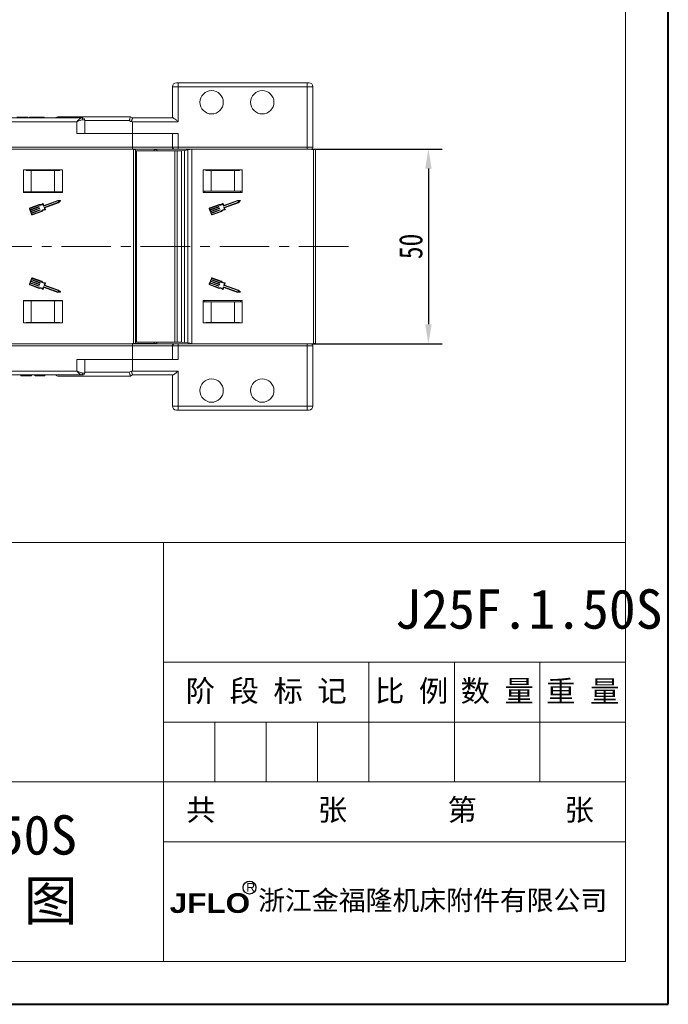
# Model space of a CAD drawing. Header units: millimetres. Extents: x 2548 to 3470, y -441 to 211.
# Tile 17 of 49: x 3304 to 3470, y -441 to -188. Entities that reach past the tile are written whole.
import ezdxf

# ---------------------------------------------------------------- set-up
doc = ezdxf.new("R2010")
doc.units = ezdxf.units.MM
doc.linetypes.add('CENTER2', pattern=[28.575, 19.05, -3.175, 3.175, -3.175])
doc.linetypes.add('CENTERX2', pattern=[20.32, 12.7, -2.54, 2.54, -2.54])
doc.layers.add('标注', color=1, linetype='Continuous', lineweight=13)
doc.layers.add('标注线', color=7, linetype='Continuous', lineweight=15)
doc.styles.get("Standard").update_dxf_attribs({"font": '仿宋_GB2312.ttf', "width": 0.8})
doc.styles.add('样式 6', font='仿宋_GB2312.ttf')
doc.dimstyles.new('副本 ISO-25.1', dxfattribs={"dimtxt": 6, "dimasz": 5, "dimexe": 3.5, "dimexo": 0.625, "dimgap": 1.5, "dimtad": 1, "dimdsep": 46, "dimtxsty": 'Standard', "dimcen": 2.5, "dimadec": 0, "dimazin": 0, "dimtfac": 1, "dimtmove": 0, "dimatfit": 3, "dimfxl": 0, "dimarcsym": 0})

# ---------------------------------------------------------------- blocks, each defined once
blk = doc.blocks.new('*D588')
at = {"color": 0, "lineweight": -2}
for p, q in [((3378.82, -221.67), (3412.27, -221.67)), ((3408.77, -226.67), (3408.77, -266.67)), ((3378.75, -271.67), (3412.27, -271.67))]:
    blk.add_line(p, q, dxfattribs=at)
at = {"color": 0, "lineweight": 9}
for points in [[(3407.94, -226.67), (3409.6, -226.67), (3408.77, -221.67)], [(3407.94, -266.67), (3409.6, -266.67), (3408.77, -271.67)]]:
    blk.add_solid(points, dxfattribs=at)
at = {"layer": 'Defpoints', "color": 0, "lineweight": 9}
for p in [(3378.2, -221.67), (3378.13, -271.67), (3408.77, -271.67)]:
    blk.add_point(p, dxfattribs=at)
at = {"color": 0, "lineweight": 9, "insert": (3404.27, -246.67), "char_height": 6, "attachment_point": 5, "rotation": 90}
blk.add_mtext('50', dxfattribs=at)

msp = doc.modelspace()

# ---------------------------------------------------------------- linework, layer by layer
at = {"color": 7, "lineweight": 40}
for p, q in [((3470.338, -441.23), (3470.338, 210.925)), ((2548.099, -441.23), (3470.338, -441.23))]:
    msp.add_line(p, q, dxfattribs=at)
at = {"color": 7, "lineweight": 13}
for p, q in [((3459.359, -430.251), (3459.359, 199.946)), ((2967.465, -322.656), (3459.359, -322.656)), ((3064.114, -430.251), (3459.359, -430.251))]:
    msp.add_line(p, q, dxfattribs=at)
at = {"color": 7, "linetype": 'Continuous', "lineweight": 15}
for p, q in [((3344.577, -204.671), (3344.077, -204.671)), ((3344.577, -204.671), (3344.577, -205.671)), ((3344.577, -204.671), (3377.626, -204.671)), ((3377.626, -204.671), (3377.626, -205.671)), ((3378.126, -204.671), (3377.626, -204.671)), ((3343.077, -205.671), (3343.077, -213.671)), ((3343.077, -205.671), (3344.577, -205.671)), ((3377.626, -205.671), (3344.577, -205.671)), ((3344.577, -205.671), (3344.577, -214.671)), ((3377.626, -221.171), (3377.626, -205.671)), ((3379.126, -205.671), (3377.626, -205.671)), ((3379.126, -205.671), (3379.126, -221.171)), ((3286.824, -213.671), (3319.674, -213.671)), ((3318.556, -214.671), (3286.824, -214.671)), ((3305.94, -213.471), (3303.119, -213.471)), ((3305.94, -213.471), (3305.94, -213.671)), ((3306.35, -213.471), (3306.35, -213.671)), ((3308.253, -213.471), (3308.253, -213.671)), ((3310.145, -213.471), (3310.145, -213.671)), ((3313.824, -213.371), (3332.304, -213.371)), ((3318.556, -217.671), (3318.556, -214.671)), ((3319.674, -213.671), (3320.056, -213.671)), ((3320.047, -214.171), (3320.556, -214.171)), ((3320.556, -217.671), (3320.556, -214.171)), ((3331.995, -214.371), (3320.556, -214.371)), ((3332.348, -214.565), (3331.995, -214.371)), ((3332.304, -213.371), (3332.305, -213.371)), ((3332.305, -213.371), (3332.824, -213.671)), ((3332.824, -213.671), (3343.163, -213.671)), ((3332.824, -214.671), (3332.824, -217.671)), ((3344.577, -214.671), (3332.824, -214.671)), ((3318.556, -217.671), (3332.824, -217.671)), ((3332.824, -217.671), (3332.824, -221.171)), ((3332.824, -217.671), (3344.577, -217.671)), ((3343.077, -217.671), (3343.077, -221.171)), ((3344.577, -221.171), (3344.577, -217.671)), ((3301.745, -221.171), (3332.824, -221.171)), ((3332.824, -221.671), (3301.745, -221.671)), ((3332.822, -221.741), (3318.324, -221.671)), ((3333.113, -221.768), (3318.324, -221.671)), ((3338.364, -221.768), (3332.822, -221.741)), ((3332.822, -221.766), (3332.822, -221.741)), ((3332.824, -221.171), (3332.824, -221.671)), ((3332.824, -221.171), (3343.077, -221.171)), ((3343.577, -221.671), (3332.824, -221.671)), ((3333.113, -271.574), (3333.113, -221.768)), ((3333.113, -221.768), (3333.613, -221.771)), ((3333.613, -221.771), (3333.613, -271.571)), ((3333.613, -222.121), (3333.88, -222.121)), ((3333.88, -222.121), (3333.88, -271.221)), ((3333.88, -222.121), (3343.681, -222.121)), ((3338.364, -221.768), (3339.021, -221.771)), ((3338.364, -222.121), (3338.364, -221.768)), ((3339.021, -221.771), (3339.021, -222.121)), ((3343.077, -221.171), (3344.577, -221.171)), ((3344.577, -221.671), (3343.577, -221.671)), ((3343.681, -222.121), (3343.681, -271.221)), ((3343.681, -222.121), (3344.242, -222.121)), ((3344.242, -222.121), (3344.242, -271.221)), ((3344.242, -222.121), (3345.41, -222.121)), ((3344.577, -221.171), (3377.626, -221.171)), ((3344.577, -221.171), (3344.577, -221.671)), ((3377.626, -221.671), (3344.577, -221.671)), ((3345.41, -222.121), (3346.198, -222.005)), ((3345.41, -222.121), (3345.41, -271.221)), ((3346.198, -222.005), (3347.02, -221.885)), ((3346.198, -222.005), (3346.198, -271.337)), ((3347.02, -221.885), (3348.005, -221.74)), ((3347.02, -271.457), (3347.02, -221.885)), ((3348.476, -221.671), (3348.005, -221.74)), ((3348.005, -221.74), (3348.005, -271.602)), ((3379.265, -221.768), (3364.476, -221.671)), ((3377.626, -221.171), (3377.626, -221.671)), ((3377.626, -221.171), (3379.126, -221.171)), ((3378.626, -221.671), (3377.626, -221.671)), ((3379.265, -271.574), (3379.265, -221.768)), ((3379.265, -221.768), (3379.765, -221.771)), ((3379.765, -221.771), (3379.765, -271.571)), ((3314.824, -227.021), (3304.824, -227.021)), ((3304.824, -227.021), (3304.824, -232.821)), ((3305.491, -227.171), (3305.491, -227.021)), ((3306.824, -227.171), (3305.491, -227.171)), ((3306.824, -232.671), (3306.824, -227.171)), ((3312.824, -227.171), (3306.824, -227.171)), ((3312.824, -232.671), (3312.824, -227.171)), ((3314.158, -227.171), (3312.824, -227.171)), ((3314.158, -227.021), (3314.158, -227.171)), ((3314.824, -232.821), (3314.824, -227.021)), ((3360.976, -227.021), (3350.976, -227.021)), ((3350.976, -227.021), (3350.976, -232.821)), ((3351.643, -227.171), (3351.643, -227.021)), ((3352.976, -227.171), (3351.643, -227.171)), ((3352.976, -232.471), (3352.976, -227.171)), ((3358.976, -227.171), (3352.976, -227.171)), ((3358.976, -232.471), (3358.976, -227.171)), ((3360.31, -227.171), (3358.976, -227.171)), ((3360.31, -227.021), (3360.31, -227.171)), ((3360.976, -232.821), (3360.976, -227.021)), ((3352.976, -232.471), (3350.976, -232.471)), ((3351.376, -232.471), (3351.376, -232.821)), ((3358.976, -232.471), (3352.976, -232.471)), ((3360.976, -232.471), (3358.976, -232.471)), ((3360.576, -232.471), (3360.576, -232.821)), ((3306.824, -232.671), (3304.824, -232.671)), ((3304.824, -232.821), (3314.824, -232.821)), ((3305.224, -232.671), (3305.224, -232.821)), ((3312.824, -232.671), (3306.824, -232.671)), ((3313.647, -234.984), (3310.034, -236.303)), ((3313.628, -234.855), (3310.111, -236.14)), ((3314.824, -232.671), (3312.824, -232.671)), ((3314.293, -234.889), (3313.628, -234.855)), ((3314.136, -235.009), (3313.647, -234.984)), ((3313.778, -235.343), (3314.136, -235.009)), ((3313.847, -235.454), (3314.333, -234.999)), ((3314.424, -232.671), (3314.424, -232.821)), ((3350.976, -232.821), (3360.976, -232.821)), ((3359.799, -234.984), (3356.187, -236.303)), ((3359.78, -234.855), (3356.263, -236.14)), ((3360.445, -234.889), (3359.78, -234.855)), ((3360.288, -235.009), (3359.799, -234.984)), ((3359.931, -235.343), (3360.288, -235.009)), ((3359.999, -235.454), (3360.485, -234.999)), ((3306.378, -237.028), (3306.904, -238.467)), ((3308.87, -235.913), (3306.492, -236.782)), ((3306.498, -236.984), (3306.586, -237.224)), ((3308.877, -236.047), (3306.536, -236.902)), ((3306.586, -237.224), (3308.759, -236.43)), ((3308.803, -236.55), (3306.629, -237.344)), ((3306.629, -237.344), (3306.739, -237.643)), ((3306.739, -237.643), (3308.913, -236.849)), ((3308.956, -236.969), (3306.783, -237.763)), ((3306.892, -238.063), (3309.066, -237.269)), ((3309.11, -237.389), (3306.936, -238.183)), ((3308.8, -236.449), (3308.822, -236.509)), ((3308.953, -236.868), (3308.975, -236.928)), ((3309.107, -237.288), (3309.129, -237.348)), ((3309.994, -236.284), (3309.824, -235.821)), ((3310.07, -236.121), (3309.911, -235.687)), ((3310.316, -237.168), (3310.147, -236.704)), ((3310.166, -236.663), (3313.778, -235.343)), ((3310.3, -236.75), (3313.847, -235.454)), ((3310.469, -237.214), (3310.3, -236.75)), ((3352.53, -237.028), (3353.056, -238.467)), ((3355.022, -235.913), (3352.644, -236.782)), ((3352.65, -236.984), (3352.738, -237.224)), ((3355.029, -236.047), (3352.688, -236.902)), ((3352.738, -237.224), (3354.911, -236.43)), ((3354.955, -236.55), (3352.782, -237.344)), ((3352.782, -237.344), (3352.891, -237.643)), ((3352.891, -237.643), (3355.065, -236.849)), ((3355.109, -236.969), (3352.935, -237.763)), ((3353.045, -238.063), (3355.218, -237.269)), ((3355.262, -237.389), (3353.088, -238.183)), ((3354.952, -236.449), (3354.974, -236.509)), ((3355.106, -236.868), (3355.128, -236.928)), ((3355.259, -237.288), (3355.281, -237.348)), ((3356.146, -236.284), (3355.976, -235.821)), ((3356.222, -236.121), (3356.063, -235.687)), ((3356.468, -237.168), (3356.299, -236.704)), ((3356.318, -236.663), (3359.931, -235.343)), ((3356.452, -236.75), (3359.999, -235.454)), ((3356.621, -237.214), (3356.452, -236.75)), ((3306.783, -237.763), (3306.892, -238.063)), ((3306.936, -238.183), (3307.024, -238.423)), ((3307.106, -238.461), (3309.446, -237.606)), ((3307.15, -238.581), (3309.528, -237.712)), ((3352.935, -237.763), (3353.045, -238.063)), ((3353.088, -238.183), (3353.176, -238.423)), ((3353.258, -238.461), (3355.599, -237.606)), ((3353.302, -238.581), (3355.68, -237.712)), ((3306.904, -254.875), (3306.378, -256.314)), ((3306.892, -255.279), (3306.783, -255.578)), ((3309.066, -256.073), (3306.892, -255.279)), ((3307.024, -254.919), (3306.936, -255.159)), ((3306.936, -255.159), (3309.11, -255.953)), ((3309.446, -255.736), (3307.106, -254.881)), ((3309.528, -255.63), (3307.15, -254.761)), ((3353.056, -254.875), (3352.53, -256.314)), ((3353.045, -255.279), (3352.935, -255.578)), ((3355.218, -256.073), (3353.045, -255.279)), ((3353.176, -254.919), (3353.088, -255.159)), ((3353.088, -255.159), (3355.262, -255.953)), ((3355.599, -255.736), (3353.258, -254.881)), ((3355.68, -255.63), (3353.302, -254.761)), ((3306.492, -256.56), (3308.87, -257.429)), ((3306.586, -256.118), (3306.498, -256.358)), ((3306.536, -256.44), (3308.877, -257.295)), ((3308.759, -256.912), (3306.586, -256.118)), ((3306.739, -255.698), (3306.629, -255.998)), ((3306.629, -255.998), (3308.803, -256.792)), ((3308.913, -256.493), (3306.739, -255.698)), ((3306.783, -255.578), (3308.956, -256.373)), ((3308.822, -256.833), (3308.8, -256.893)), ((3308.975, -256.414), (3308.953, -256.474)), ((3309.129, -255.994), (3309.107, -256.054)), ((3309.824, -257.521), (3309.994, -257.057)), ((3309.911, -257.655), (3310.07, -257.221)), ((3310.034, -257.038), (3313.647, -258.358)), ((3310.111, -257.202), (3313.628, -258.487)), ((3310.147, -256.638), (3310.316, -256.174)), ((3313.778, -257.998), (3310.166, -256.679)), ((3310.3, -256.592), (3310.469, -256.128)), ((3313.847, -257.887), (3310.3, -256.592)), ((3352.644, -256.56), (3355.022, -257.429)), ((3352.738, -256.118), (3352.65, -256.358)), ((3352.688, -256.44), (3355.029, -257.295)), ((3354.911, -256.912), (3352.738, -256.118)), ((3352.891, -255.698), (3352.782, -255.998)), ((3352.782, -255.998), (3354.955, -256.792)), ((3355.065, -256.493), (3352.891, -255.698)), ((3352.935, -255.578), (3355.109, -256.373)), ((3354.974, -256.833), (3354.952, -256.893)), ((3355.128, -256.414), (3355.106, -256.474)), ((3355.281, -255.994), (3355.259, -256.054)), ((3355.976, -257.521), (3356.146, -257.057)), ((3356.063, -257.655), (3356.222, -257.221)), ((3356.187, -257.038), (3359.799, -258.358)), ((3356.263, -257.202), (3359.78, -258.487)), ((3356.299, -256.638), (3356.468, -256.174)), ((3359.931, -257.998), (3356.318, -256.679)), ((3356.452, -256.592), (3356.621, -256.128)), ((3359.999, -257.887), (3356.452, -256.592)), ((3313.628, -258.487), (3314.293, -258.453)), ((3313.647, -258.358), (3314.136, -258.333)), ((3314.136, -258.333), (3313.778, -257.998)), ((3314.333, -258.342), (3313.847, -257.887)), ((3359.78, -258.487), (3360.445, -258.453)), ((3359.799, -258.358), (3360.288, -258.333)), ((3360.288, -258.333), (3359.931, -257.998)), ((3360.485, -258.342), (3359.999, -257.887)), ((3314.824, -260.521), (3304.824, -260.521)), ((3304.824, -260.521), (3304.824, -266.321)), ((3306.824, -260.671), (3304.824, -260.671)), ((3305.224, -260.521), (3305.224, -260.671)), ((3306.824, -260.671), (3306.824, -266.171)), ((3312.824, -260.671), (3306.824, -260.671)), ((3312.824, -260.671), (3312.824, -266.171)), ((3314.824, -260.671), (3312.824, -260.671)), ((3314.424, -260.521), (3314.424, -260.671)), ((3314.824, -266.321), (3314.824, -260.521)), ((3360.976, -260.521), (3350.976, -260.521)), ((3350.976, -260.521), (3350.976, -266.321)), ((3350.976, -260.871), (3352.976, -260.871)), ((3351.376, -260.521), (3351.376, -260.871)), ((3352.976, -260.871), (3352.976, -266.171)), ((3352.976, -260.871), (3358.976, -260.871)), ((3358.976, -260.871), (3358.976, -266.171)), ((3358.976, -260.871), (3360.976, -260.871)), ((3360.576, -260.521), (3360.576, -260.871)), ((3360.976, -266.321), (3360.976, -260.521)), ((3304.824, -266.321), (3314.824, -266.321)), ((3305.491, -266.171), (3305.491, -266.321)), ((3306.824, -266.171), (3305.491, -266.171)), ((3312.824, -266.171), (3306.824, -266.171)), ((3314.158, -266.171), (3312.824, -266.171)), ((3314.158, -266.321), (3314.158, -266.171)), ((3350.976, -266.321), (3360.976, -266.321)), ((3351.643, -266.171), (3352.976, -266.171)), ((3351.643, -266.321), (3351.643, -266.171)), ((3352.976, -266.171), (3358.976, -266.171)), ((3358.976, -266.171), (3360.31, -266.171)), ((3360.31, -266.171), (3360.31, -266.321)), ((3332.824, -271.671), (3301.745, -271.671)), ((3301.745, -272.171), (3332.824, -272.171)), ((3318.324, -271.671), (3333.113, -271.574)), ((3318.324, -271.671), (3332.822, -271.601)), ((3332.822, -271.601), (3338.364, -271.574)), ((3332.822, -271.601), (3332.822, -271.576)), ((3343.577, -271.671), (3332.824, -271.671)), ((3332.824, -272.171), (3332.824, -271.671)), ((3332.824, -275.671), (3332.824, -272.171)), ((3332.824, -272.171), (3343.077, -272.171)), ((3333.613, -271.571), (3333.113, -271.574)), ((3333.88, -271.221), (3333.613, -271.221)), ((3343.681, -271.221), (3333.88, -271.221)), ((3338.364, -271.574), (3338.364, -271.221)), ((3339.021, -271.571), (3338.364, -271.574)), ((3339.021, -271.221), (3339.021, -271.571)), ((3343.077, -272.171), (3343.077, -275.671)), ((3344.577, -272.171), (3343.077, -272.171)), ((3343.577, -271.671), (3344.577, -271.671)), ((3344.242, -271.221), (3343.681, -271.221)), ((3345.41, -271.221), (3344.242, -271.221)), ((3344.577, -271.671), (3377.626, -271.671)), ((3344.577, -271.671), (3344.577, -272.171)), ((3344.577, -272.171), (3344.577, -275.671)), ((3377.626, -272.171), (3344.577, -272.171)), ((3346.198, -271.337), (3345.41, -271.221)), ((3347.02, -271.457), (3346.198, -271.337)), ((3348.005, -271.602), (3347.02, -271.457)), ((3348.005, -271.602), (3348.476, -271.671)), ((3364.476, -271.671), (3379.265, -271.574)), ((3377.626, -271.671), (3377.626, -272.171)), ((3377.626, -271.671), (3378.626, -271.671)), ((3377.626, -287.671), (3377.626, -272.171)), ((3379.126, -272.171), (3377.626, -272.171)), ((3379.126, -272.171), (3379.126, -287.671)), ((3379.765, -271.571), (3379.265, -271.574)), ((3318.556, -275.671), (3318.556, -278.671)), ((3318.556, -275.671), (3332.824, -275.671)), ((3320.556, -279.171), (3320.556, -275.671)), ((3344.577, -275.671), (3332.824, -275.671)), ((3332.824, -278.671), (3332.824, -275.671)), ((3318.556, -278.671), (3286.824, -278.671)), ((3286.824, -279.671), (3319.674, -279.671)), ((3304.196, -279.871), (3304.196, -279.671)), ((3304.196, -279.871), (3304.452, -279.871)), ((3304.452, -279.871), (3304.452, -279.671)), ((3304.452, -279.871), (3306.145, -279.871)), ((3306.145, -279.871), (3306.145, -279.671)), ((3306.145, -279.871), (3306.914, -279.871)), ((3306.914, -279.871), (3306.914, -279.671)), ((3307.734, -279.871), (3307.734, -279.671)), ((3307.822, -279.871), (3307.822, -279.671)), ((3309.063, -279.871), (3309.063, -279.671)), ((3310.299, -279.871), (3310.299, -279.671)), ((3332.304, -279.971), (3313.824, -279.971)), ((3319.674, -279.671), (3320.056, -279.671)), ((3320.047, -279.171), (3320.556, -279.171)), ((3320.556, -278.971), (3331.995, -278.971)), ((3331.995, -278.971), (3332.348, -278.777)), ((3332.305, -279.971), (3332.304, -279.971)), ((3332.824, -279.671), (3332.305, -279.971)), ((3332.824, -278.671), (3344.577, -278.671)), ((3343.163, -279.671), (3332.824, -279.671)), ((3343.077, -279.671), (3343.077, -287.671)), ((3344.577, -278.671), (3344.577, -287.671)), ((3344.577, -287.671), (3343.077, -287.671)), ((3344.577, -287.671), (3377.626, -287.671)), ((3344.577, -287.671), (3344.577, -288.671)), ((3377.626, -287.671), (3377.626, -288.671)), ((3379.126, -287.671), (3377.626, -287.671)), ((3344.077, -288.671), (3344.577, -288.671)), ((3377.626, -288.671), (3344.577, -288.671)), ((3377.626, -288.671), (3378.126, -288.671))]:
    msp.add_line(p, q, dxfattribs=at)
at = {"color": 1, "linetype": 'CENTERX2', "lineweight": 13}
msp.add_line((3388.248, -246.671), (2837.587, -246.671), dxfattribs=at)
at = {"color": 7, "lineweight": 15}
for p, q in [((3340.786, -430.251), (3340.786, -322.656)), ((3340.786, -353.398), (3459.359, -353.398)), ((3393.485, -384.139), (3393.485, -353.398)), ((3415.443, -384.139), (3415.443, -353.398)), ((3437.401, -384.139), (3437.401, -353.398)), ((3340.786, -368.768), (3459.359, -368.768)), ((3353.961, -384.139), (3353.961, -368.768)), ((3367.135, -384.139), (3367.135, -368.768)), ((3380.31, -384.139), (3380.31, -368.768)), ((3064.114, -384.139), (3325.415, -384.139)), ((3325.415, -384.139), (3459.359, -384.139)), ((3340.786, -399.51), (3459.359, -399.51))]:
    msp.add_line(p, q, dxfattribs=at)
at = {"color": 7, "linetype": 'Continuous', "lineweight": 15}
for centre in [(3353.126, -209.671), (3366.126, -209.671), (3353.126, -283.671), (3366.126, -283.671)]:
    msp.add_circle(centre, 3, dxfattribs=at)
for centre, radius, start, end in [((3344.077, -205.671), 1, 90, 180), ((3378.126, -205.671), 1, 0, 90), ((3313.824, -214.371), 1, 90, 135.573), ((3319.6, -214.115), 0.451, 352.91865, 80.4798), ((3320.056, -214.171), 0.5, 0, 90), ((3343.577, -221.171), 0.5, 180, 270), ((3378.626, -221.171), 0.5, 270, 360), ((3314.289, -234.953), 0.0638, 313.09192, 87.049), ((3360.442, -234.953), 0.0638, 313.09192, 87.049), ((3306.558, -236.962), 0.192, 110.07046, 200.07046), ((3306.558, -236.962), 0.0638, 110.07046, 200.07046), ((3308.77, -236.46), 0.0319, 20.07046, 110.07046), ((3308.792, -236.52), 0.0319, 290.07046, 20.07046), ((3309.128, -235), 0.949, 254.2528, 315.58546), ((3309.128, -235), 1.076, 256.51116, 310.30711), ((3308.923, -236.879), 0.0319, 20.07046, 110.07046), ((3308.945, -236.939), 0.0319, 290.07046, 20.07046), ((3309.077, -237.299), 0.0319, 20.07046, 110.07046), ((3309.099, -237.359), 0.0319, 290.07046, 20.07046), ((3310.313, -238.244), 1.076, 89.8338, 143.62975), ((3310.313, -238.244), 0.949, 84.55545, 145.88812), ((3309.851, -235.709), 0.0638, 20.07046, 135.58546), ((3310.024, -236.274), 0.0319, 200.07046, 290.07046), ((3310.1, -236.11), 0.0319, 200.07046, 290.07046), ((3310.177, -236.693), 0.0319, 110.07046, 200.07046), ((3310.409, -237.236), 0.0638, 264.55545, 20.07046), ((3352.71, -236.962), 0.192, 110.07046, 200.07046), ((3352.71, -236.962), 0.0638, 110.07046, 200.07046), ((3354.922, -236.46), 0.0319, 20.07046, 110.07046), ((3354.944, -236.52), 0.0319, 290.07046, 20.07046), ((3355.28, -235), 0.949, 254.2528, 315.58546), ((3355.28, -235), 1.076, 256.51116, 310.30711), ((3355.076, -236.879), 0.0319, 20.07046, 110.07046), ((3355.098, -236.939), 0.0319, 290.07046, 20.07046), ((3355.229, -237.299), 0.0319, 20.07046, 110.07046), ((3355.251, -237.359), 0.0319, 290.07046, 20.07046), ((3356.465, -238.244), 1.076, 89.8338, 143.62975), ((3356.465, -238.244), 0.949, 84.55545, 145.88812), ((3356.003, -235.709), 0.0638, 20.07046, 135.58546), ((3356.176, -236.274), 0.0319, 200.07046, 290.07046), ((3356.252, -236.11), 0.0319, 200.07046, 290.07046), ((3356.329, -236.693), 0.0319, 110.07046, 200.07046), ((3356.561, -237.236), 0.0638, 264.55545, 20.07046), ((3307.084, -238.401), 0.192, 200.07046, 290.07046), ((3307.084, -238.401), 0.0638, 200.07046, 290.07046), ((3353.236, -238.401), 0.192, 200.07046, 290.07046), ((3353.236, -238.401), 0.0638, 200.07046, 290.07046), ((3307.084, -254.941), 0.192, 69.92954, 159.92954), ((3307.084, -254.941), 0.0638, 69.92954, 159.92954), ((3353.236, -254.941), 0.192, 69.92954, 159.92954), ((3353.236, -254.941), 0.0638, 69.92954, 159.92954), ((3306.558, -256.38), 0.192, 159.92954, 249.92954), ((3306.558, -256.38), 0.0638, 159.92954, 249.92954), ((3308.77, -256.882), 0.0319, 249.92954, 339.92954), ((3308.792, -256.822), 0.0319, 339.92954, 69.92954), ((3309.128, -258.342), 0.949, 44.41454, 105.7472), ((3309.128, -258.342), 1.076, 49.69289, 103.48884), ((3308.923, -256.463), 0.0319, 249.92954, 339.92954), ((3308.945, -256.403), 0.0319, 339.92954, 69.92954), ((3309.077, -256.043), 0.0319, 249.92954, 339.92954), ((3309.099, -255.983), 0.0319, 339.92954, 69.92954), ((3310.313, -255.098), 1.076, 216.37025, 270.1662), ((3310.313, -255.098), 0.949, 214.11188, 275.44455), ((3309.851, -257.633), 0.0638, 224.41454, 339.92954), ((3310.024, -257.068), 0.0319, 69.92954, 159.92954), ((3310.1, -257.232), 0.0319, 69.92954, 159.92954), ((3310.177, -256.649), 0.0319, 159.92954, 249.92954), ((3310.409, -256.106), 0.0638, 339.92954, 95.44455), ((3352.71, -256.38), 0.192, 159.92954, 249.92954), ((3352.71, -256.38), 0.0638, 159.92954, 249.92954), ((3354.922, -256.882), 0.0319, 249.92954, 339.92954), ((3354.944, -256.822), 0.0319, 339.92954, 69.92954), ((3355.28, -258.342), 0.949, 44.41454, 105.7472), ((3355.28, -258.342), 1.076, 49.69289, 103.48884), ((3355.076, -256.463), 0.0319, 249.92954, 339.92954), ((3355.098, -256.403), 0.0319, 339.92954, 69.92954), ((3355.229, -256.043), 0.0319, 249.92954, 339.92954), ((3355.251, -255.983), 0.0319, 339.92954, 69.92954), ((3356.465, -255.098), 1.076, 216.37025, 270.1662), ((3356.465, -255.098), 0.949, 214.11188, 275.44455), ((3356.003, -257.633), 0.0638, 224.41454, 339.92954), ((3356.176, -257.068), 0.0319, 69.92954, 159.92954), ((3356.252, -257.232), 0.0319, 69.92954, 159.92954), ((3356.329, -256.649), 0.0319, 159.92954, 249.92954), ((3356.561, -256.106), 0.0638, 339.92954, 95.44455), ((3314.289, -258.389), 0.0638, 272.951, 46.90808), ((3360.442, -258.389), 0.0638, 272.951, 46.90808), ((3343.577, -272.171), 0.5, 90, 180), ((3378.626, -272.171), 0.5, 360, 90), ((3313.824, -278.971), 1, 224.427, 270), ((3319.6, -279.226), 0.451, 279.5202, 7.08135), ((3320.056, -279.171), 0.5, 270, 0), ((3344.077, -287.671), 1, 180, 270), ((3378.126, -287.671), 1, 270, 0)]:
    msp.add_arc(centre, radius, start, end, dxfattribs=at)
for points, knots in [([(3308.253, -213.471), (3307.957, -213.471), (3307.366, -213.471), (3306.704, -213.471), (3306.388, -213.471), (3306.363, -213.471), (3306.35, -213.471)], [0, 0, 0, 0, 0.2799425, 0.558704, 0.7790449, 1, 1, 1, 1]), ([(3310.145, -213.471), (3310.125, -213.471), (3310.086, -213.471), (3309.62, -213.471), (3308.948, -213.471), (3308.485, -213.471), (3308.253, -213.471)], [0, 0, 0, 0, 0.280551, 0.5594882, 0.779434, 1, 1, 1, 1]), ([(3319.674, -213.671), (3319.647, -213.674), (3319.591, -213.68), (3319.484, -213.733), (3319.356, -213.824), (3319.24, -213.928), (3319.083, -214.08), (3318.928, -214.246), (3318.762, -214.434), (3318.683, -214.525), (3318.638, -214.577), (3318.612, -214.607), (3318.589, -214.633), (3318.574, -214.65), (3318.566, -214.66), (3318.56, -214.666), (3318.558, -214.669), (3318.556, -214.671)], [0, 0, 0, 0, 0.1010295, 0.2049461, 0.3371683, 0.4742971, 0.5161999, 0.7436507, 0.8530899, 0.914248, 0.9321698, 0.9601369, 0.976545, 0.9861936, 0.994698, 0.9959318, 1, 1, 1, 1]), ([(3318.556, -214.671), (3318.559, -214.67), (3318.57, -214.665), (3318.608, -214.648), (3318.653, -214.629), (3318.912, -214.517), (3319.308, -214.351), (3319.761, -214.196), (3319.968, -214.178), (3320.047, -214.171)], [0, 0, 0, 0, 0.0050875, 0.0203691, 0.0708073, 0.0890863, 0.5003107, 0.809226, 1, 1, 1, 1]), ([(3331.995, -214.371), (3331.996, -214.368), (3332.019, -214.284), (3332.072, -214.089), (3332.152, -213.809), (3332.226, -213.567), (3332.282, -213.403), (3332.297, -213.382), (3332.304, -213.371)], [0, 0, 0, 0, 0.0057799, 0.1637764, 0.3793246, 0.5883639, 0.7941222, 1, 1, 1, 1]), ([(3332.348, -214.565), (3332.375, -214.57), (3332.417, -214.579), (3332.471, -214.582), (3332.508, -214.574), (3332.538, -214.551), (3332.585, -214.477), (3332.64, -214.293), (3332.715, -214.037), (3332.781, -213.806), (3332.816, -213.687), (3332.822, -213.675), (3332.824, -213.671)], [0, 0, 0, 0, 0.0479201, 0.0766572, 0.0956373, 0.1147646, 0.1424223, 0.2522179, 0.4613603, 0.6703329, 0.8736718, 1, 1, 1, 1]), ([(3332.824, -214.671), (3332.815, -214.669), (3332.656, -214.633), (3332.498, -214.598), (3332.348, -214.565)], [0, 0, 0, 0, 0.0580196, 1, 1, 1, 1]), ([(3343.163, -213.671), (3343.21, -213.682), (3343.316, -213.707), (3343.61, -213.902), (3344.035, -214.228), (3344.385, -214.514), (3344.575, -214.669), (3344.577, -214.671)], [0, 0, 0, 0, 0.1664776, 0.3704483, 0.6541641, 0.9963634, 1, 1, 1, 1]), ([(3307.822, -279.871), (3307.885, -279.871), (3308.01, -279.871), (3308.451, -279.871), (3308.831, -279.871), (3309.063, -279.871)], [0, 0, 0, 0, 0.28012164, 0.5603549, 1, 1, 1, 1]), ([(3309.063, -279.871), (3309.258, -279.871), (3309.647, -279.871), (3310.092, -279.871), (3310.275, -279.871), (3310.291, -279.871), (3310.299, -279.871)], [0, 0, 0, 0, 0.2802457, 0.5584161, 0.7788266, 1, 1, 1, 1]), ([(3318.556, -278.671), (3318.559, -278.672), (3318.57, -278.677), (3318.608, -278.693), (3318.653, -278.713), (3318.912, -278.824), (3319.308, -278.991), (3319.761, -279.146), (3319.968, -279.164), (3320.047, -279.171)], [0, 0, 0, 0, 0.00508751, 0.02036912, 0.07080725, 0.08908627, 0.50031067, 0.809226, 1, 1, 1, 1]), ([(3319.674, -279.671), (3319.647, -279.668), (3319.591, -279.662), (3319.484, -279.609), (3319.356, -279.518), (3319.24, -279.414), (3319.083, -279.261), (3318.928, -279.095), (3318.762, -278.908), (3318.683, -278.817), (3318.638, -278.765), (3318.612, -278.735), (3318.589, -278.708), (3318.574, -278.692), (3318.566, -278.682), (3318.56, -278.675), (3318.558, -278.673), (3318.556, -278.671)], [0, 0, 0, 0, 0.10102949, 0.20494614, 0.33716829, 0.47429709, 0.5161999, 0.74365074, 0.85308987, 0.91424801, 0.93216977, 0.96013693, 0.97654495, 0.98619361, 0.99469798, 0.99593178, 1, 1, 1, 1]), ([(3331.995, -278.971), (3331.996, -278.974), (3332.019, -279.058), (3332.072, -279.253), (3332.152, -279.533), (3332.226, -279.775), (3332.282, -279.939), (3332.297, -279.96), (3332.304, -279.971)], [0, 0, 0, 0, 0.00577993, 0.16377641, 0.37932458, 0.58836393, 0.79412218, 1, 1, 1, 1]), ([(3332.348, -278.777), (3332.498, -278.744), (3332.656, -278.708), (3332.815, -278.673), (3332.824, -278.671)], [0, 0, 0, 0, 0.9419804, 1, 1, 1, 1]), ([(3332.348, -278.777), (3332.379, -278.771), (3332.425, -278.761), (3332.484, -278.761), (3332.519, -278.775), (3332.549, -278.804), (3332.576, -278.855), (3332.63, -279.004), (3332.694, -279.233), (3332.764, -279.475), (3332.811, -279.639), (3332.82, -279.66), (3332.824, -279.671)], [0, 0, 0, 0, 0.0557326, 0.0841244, 0.1031533, 0.1220489, 0.1581087, 0.2060796, 0.4109421, 0.609388, 0.8046359, 1, 1, 1, 1]), ([(3344.577, -278.671), (3344.575, -278.673), (3344.48, -278.75), (3344.289, -278.906), (3344.027, -279.117), (3343.787, -279.304), (3343.547, -279.481), (3343.316, -279.635), (3343.21, -279.66), (3343.163, -279.671)], [0, 0, 0, 0, 0.0036297, 0.1729379, 0.3461681, 0.4864589, 0.6302599, 0.8338406, 1, 1, 1, 1])]:
    msp.add_open_spline(points, degree=3, knots=knots, dxfattribs=at)
at = {"layer": '标注', "color": 7, "lineweight": 30}
msp.add_circle((3362.854, -411.266), 1.652, dxfattribs=at)

# ---------------------------------------------------------------- texts
at = {"color": 7, "insert": (3400.09, -334.701), "char_height": 10.1067, "attachment_point": 1, "style": '样式 6'}
msp.add_mtext('J25F.1.50S', dxfattribs=at)
at = {"color": 7, "linetype": 'CENTER2', "lineweight": 18, "char_height": 5.51273, "width": 59.55363, "attachment_point": 1, "style": '样式 6'}
for s, insert in [('{\\fSimSun|b0|i0|c134|p2;  共       张}', (3339.109, -388.536)), ('{\\fSimSun|b0|i0|c134|p2;  第      张}', (3406.179, -388.536))]:
    msp.add_mtext(s, dxfattribs=dict(at, insert=insert))
at = {"insert": (3249.847, -392.691), "char_height": 10.10668, "attachment_point": 1, "style": '样式 6'}
msp.add_mtext('{\\C7;J25F.1.50S\\P}结  构  图', dxfattribs=at)
at = {"layer": '标注', "color": 7, "lineweight": 9, "attachment_point": 1, "style": '样式 6'}
for s, insert, char_height, width in [('{\\fArial|b0|i0|c0|p32;R}', (3362.008, -410.076), 2.2632, 1.61494), ('{\\fSimHei|b0|i0|c134|p2;浙江金福隆机床附件有限公司}', (3365.08, -411.998), 5.05179, 95.16319), ('{\\fArial Black|b0|i0|c0|p34;JFLO}', (3342.36, -412.715), 5.05179, 49.60936)]:
    msp.add_mtext(s, dxfattribs=dict(at, insert=insert, char_height=char_height, width=width))
at = {"layer": '标注线', "color": 7, "lineweight": 18, "char_height": 5.5127, "attachment_point": 5, "style": '样式 6'}
for s, insert, width in [('阶 段 标 记', (3367.135, -361.083), 52.69941), ('比 例', (3404.464, -361.083), 21.95809), ('数 量', (3426.422, -361.083), 21.95809), ('重 量', (3448.38, -361.083), 21.95809)]:
    msp.add_mtext(s, dxfattribs=dict(at, insert=insert, width=width))

# ---------------------------------------------------------------- dimensions: what is measured, and where the dimension line sits
at = {"color": 5, "lineweight": 9}
dim = msp.add_linear_dim(base=(3408.769, -271.671), p1=(3378.196, -221.671), p2=(3378.126, -271.671), angle=90, dimstyle='副本 ISO-25.1', dxfattribs=at)
dim.commit()
dim.dimension.update_dxf_attribs({"geometry": '*D588', "text_midpoint": (3404.269, -246.671)})

doc.saveas('drawing.dxf')
